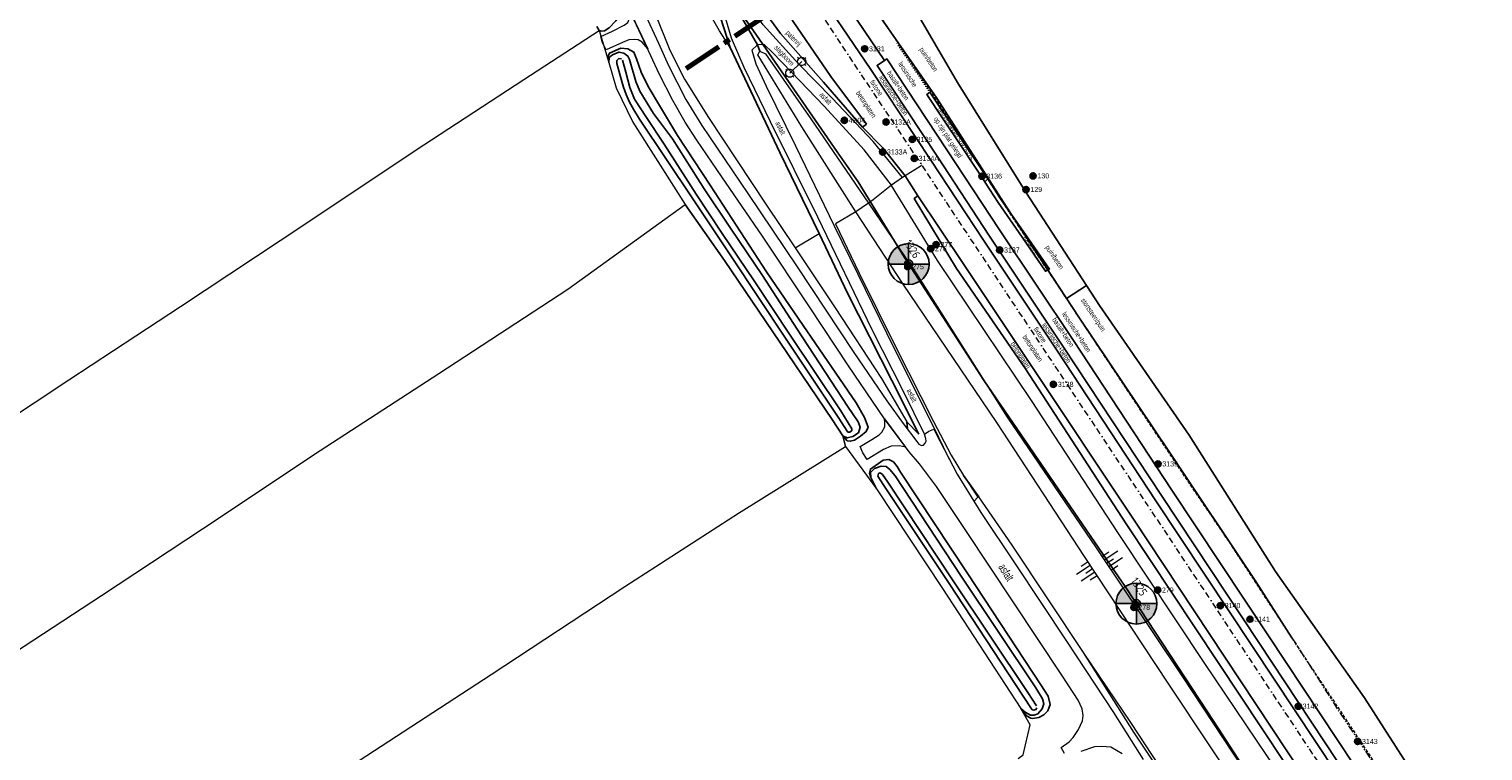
# Model space of a CAD drawing. Header units: metres. Extents: x 62183 to 64287, y 386037 to 390061.
# Tile 7 of 38: x 63347 to 63703, y 386950 to 387127. Entities that reach past the tile are written whole.
import ezdxf
from ezdxf.enums import TextEntityAlignment as Align

# ---------------------------------------------------------------- set-up
doc = ezdxf.new("R2010")
doc.units = ezdxf.units.M
for name, pattern in [('BORDER', [1.75, 0.5, -0.25, 0.5, -0.25, 0, -0.25]), ('CENTER2', [28.575, 19.05, -3.175, 3.175, -3.175]), ('DOT', [0.25, 0, -0.25]), ('HIDDEN', [0.375, 0.25, -0.125]), ('PHANTOM2', [1.25, 0.625, -0.125, 0.125, -0.125, 0.125, -0.125])]:
    doc.linetypes.add(name, pattern=pattern)
doc.layers.get('0').update_dxf_attribs({"linetype": 'CONTINUOUS'})
for name, color, linetype in [('0 @ 0.5', 7, 'CONTINUOUS'), ('0 @ 1', 7, 'CONTINUOUS'), ('0 @ 5', 7, 'CONTINUOUS'), ('BS-BINNENKRUINLIJN-KPN', 253, 'CONTINUOUS'), ('BS-INSTEEK-SLOOT-KPN', 253, 'CONTINUOUS'), ('BS-OVERIG-KPN', 253, 'CONTINUOUS'), ('BS-SCHEIDINGSLIJN-TALUDBEKL', 253, 'CONTINUOUS'), ('BS-STORTSTEENLIJN', 253, 'CONTINUOUS'), ('BS-VLAKAFSLUITING', 253, 'CONTINUOUS'), ('BS-WATERLIJN-KPN', 253, 'CONTINUOUS')]:
    doc.layers.add(name, color=color, linetype=linetype)
for name, color, linetype, lineweight in [('BS-BETONBAND', 253, 'BORDER', 0), ('BS-Boorpunten', 253, 'CONTINUOUS', 25), ('BS-Boorpuntnummer', 253, 'CONTINUOUS', 25), ('BS-Dijkpaal', 2, 'CONTINUOUS', 25), ('BS-Dijkpaalnr', 6, 'CONTINUOUS', 25), ('BS-KANT-KREUKELBERM', 35, 'PHANTOM2', 0), ('BS-KANT-VERHARDING', 253, 'CONTINUOUS', 0), ('BS-KRUINLIJN', 253, 'CONTINUOUS', 0), ('BS-OVERIGE-PUNTEN', 253, 'CONTINUOUS', 0), ('BS-OVERIGE-TEKSTEN', 253, 'CONTINUOUS', 0), ('BS-PAAL-STEEN', 253, 'CONTINUOUS', 0), ('BS-PERKOENRIJ', 203, 'DOT', 5), ('BS-RASTER', 253, 'RASTER', 0), ('BS-TEENLIJN', 11, 'CONTINUOUS', 0), ('BS-TEENSCHOT-GECONSTRUEERD', 1, 'HIDDEN', 13), ('BS-TUSSENBERM', 253, 'CONTINUOUS', 0), ('Plts-Dwarsprofiel', 5, 'CENTER2', 70)]:
    doc.layers.add(name, color=color, linetype=linetype, lineweight=lineweight)
doc.layers.add('THEORETISCHE_NULLIJN', color=125, linetype='CONTINUOUS', plot=False)
doc.styles.add('ISO', font='isocp.shx', dxfattribs={"height": 2.5})
doc.linetypes.add('RASTER', pattern='A,3,-2,[200,RASTER,S=0.75,R=0,X=0,Y=0],-2,3', length=10)

# ---------------------------------------------------------------- blocks, each defined once
blk = doc.blocks.new('81', base_point=(62183.206022, 386036.879328))
at = {"layer": 'BS-OVERIGE-PUNTEN'}
blk.add_polyline3d([(62183.049772, 386036.410578, 0), (62182.924772, 386036.473078, 0), (62182.799772, 386036.598078, 0), (62182.737272, 386036.723078, 0), (62182.706022, 386036.848078, 0), (62182.737272, 386037.035578, 0), (62182.799772, 386037.160578, 0), (62182.924772, 386037.285578, 0), (62183.049772, 386037.348078, 0), (62183.174772, 386037.379328, 0), (62183.237272, 386037.379328, 0), (62183.362272, 386037.348078, 0), (62183.487272, 386037.285578, 0), (62183.612272, 386037.160578, 0), (62183.674772, 386037.035578, 0), (62183.706022, 386036.910578, 0), (62183.674772, 386036.723078, 0), (62183.612272, 386036.598078, 0), (62183.487272, 386036.473078, 0), (62183.362272, 386036.410578, 0), (62183.237272, 386036.379328, 0), (62183.174772, 386036.379328, 0)], close=True, dxfattribs=at)
for points in [[(62182.862272, 386037.223078, 0), (62182.706022, 386037.379328, 0)], [(62183.549772, 386037.223078, 0), (62183.706022, 386037.379328, 0)], [(62182.862272, 386036.535578, 0), (62182.706022, 386036.379328, 0)], [(62183.549772, 386036.535578, 0), (62183.706022, 386036.379328, 0)]]:
    blk.add_polyline3d(points, dxfattribs=at)
blk = doc.blocks.new('dijkpaal')
at = {"layer": 'BS-Dijkpaal'}
h = blk.add_hatch(color=256, dxfattribs=at)
h.paths.add_polyline_path([(0, 0), (0, 1, 0.414214), (-1, 0)])
h.paths.add_polyline_path([(1, 0), (0, 0), (0, -1, 0.414214)])
for p, q in [((0, -1), (0, 1)), ((-1, 0), (1, 0))]:
    blk.add_line(p, q, dxfattribs=at)
blk.add_circle((0, 0), 1, dxfattribs=at)
blk = doc.blocks.new('*U734')
at = {"layer": '0 @ 0.5', "xscale": 0.5, "yscale": 0.5, "zscale": 0.5}
blk.add_blockref('dijkpaal', (63618.168, 386986.444), dxfattribs=at)
at = {"layer": '0 @ 1'}
blk.add_blockref('dijkpaal', (63618.168, 386986.444), dxfattribs=at)
at = {"layer": '0 @ 5', "xscale": 5, "yscale": 5, "zscale": 5}
blk.add_blockref('dijkpaal', (63618.168, 386986.444), dxfattribs=at)
blk = doc.blocks.new('*U735')
at = {"layer": '0 @ 0.5', "xscale": 0.5, "yscale": 0.5, "zscale": 0.5}
blk.add_blockref('dijkpaal', (63562.46, 387069.493), dxfattribs=at)
at = {"layer": '0 @ 1'}
blk.add_blockref('dijkpaal', (63562.46, 387069.493), dxfattribs=at)
at = {"layer": '0 @ 5', "xscale": 5, "yscale": 5, "zscale": 5}
blk.add_blockref('dijkpaal', (63562.46, 387069.493), dxfattribs=at)
blk = doc.blocks.new('S04')
at = {"color": 0}
for p, q in [((-1, 0), (-1, 4.01)), ((1, 0), (1, 4.01)), ((-2.01, 0), (-2.01, 2.01)), ((0, 0), (0, 2.01)), ((2.01, 0), (2.01, 2.01))]:
    blk.add_line(p, q, dxfattribs=at)
blk = doc.blocks.new('punt-boring')
at = {"layer": 'BS-Boorpunten'}
h = blk.add_hatch(color=8, dxfattribs=at)
h.dxf.hatch_style = 1
h.paths.add_polyline_path([(0.01, 1), (-0.87, -0.49), (0.86, -0.51)])
h = blk.add_hatch(color=1, dxfattribs=at)
h.dxf.hatch_style = 1
h.paths.add_polyline_path([(0.01, 1), (-0.87, -0.49), (0.86, -0.51)])
at = {"layer": 'BS-Boorpunten', "color": 8}
blk.add_lwpolyline([(0.01, 1), (-0.87, -0.49), (0.86, -0.51)], close=True, dxfattribs=at)
at = {"layer": 'BS-Boorpunten', "color": 1}
blk.add_lwpolyline([(0.01, 1), (-0.87, -0.49), (0.86, -0.51)], close=True, dxfattribs=at)
at = {"layer": 'BS-Boorpunten', "color": 8}
blk.add_circle((0, 0), 1, dxfattribs=at)
at = {"layer": 'BS-Boorpunten', "color": 1}
blk.add_circle((0, 0), 1, dxfattribs=at)
blk = doc.blocks.new('*U289', base_point=(63591.16, 387087.722))
at = {"layer": 'BS-Boorpunten', "xscale": 1.499999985, "yscale": 1.499999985, "zscale": 1.499999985}
blk.add_blockref('punt-boring', (63591.16, 387087.722), dxfattribs=at)
at = {"layer": 'BS-Boorpuntnummer', "linetype": 'ByBlock', "insert": (63593.28, 387087.722), "char_height": 2.5, "attachment_point": 4}
blk.add_mtext('129', dxfattribs=at)
blk = doc.blocks.new('*U290', base_point=(63592.891, 387091.068))
at = {"layer": 'BS-Boorpunten', "xscale": 1.499999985, "yscale": 1.499999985, "zscale": 1.499999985}
blk.add_blockref('punt-boring', (63592.891, 387091.068), dxfattribs=at)
at = {"layer": 'BS-Boorpuntnummer', "linetype": 'ByBlock', "insert": (63595.011, 387091.068), "char_height": 2.5, "attachment_point": 4}
blk.add_mtext('130', dxfattribs=at)
blk = doc.blocks.new('*U378', base_point=(63562.251, 387068.857))
at = {"layer": 'BS-Boorpunten', "xscale": 1.499999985, "yscale": 1.499999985, "zscale": 1.499999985}
blk.add_blockref('punt-boring', (63562.251, 387068.857), dxfattribs=at)
at = {"layer": 'BS-Boorpuntnummer', "linetype": 'ByBlock', "insert": (63564.371, 387068.857), "char_height": 2.5, "attachment_point": 4}
blk.add_mtext('275', dxfattribs=at)
blk = doc.blocks.new('*U379', base_point=(63567.842, 387073.247))
at = {"layer": 'BS-Boorpunten', "xscale": 1.499999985, "yscale": 1.499999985, "zscale": 1.499999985}
blk.add_blockref('punt-boring', (63567.842, 387073.247), dxfattribs=at)
at = {"layer": 'BS-Boorpuntnummer', "linetype": 'ByBlock', "insert": (63569.962, 387073.247), "char_height": 2.5, "attachment_point": 4}
blk.add_mtext('276', dxfattribs=at)
blk = doc.blocks.new('*U380', base_point=(63569.17, 387074.25))
at = {"layer": 'BS-Boorpunten', "xscale": 1.499999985, "yscale": 1.499999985, "zscale": 1.499999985}
blk.add_blockref('punt-boring', (63569.17, 387074.25), dxfattribs=at)
at = {"layer": 'BS-Boorpuntnummer', "linetype": 'ByBlock', "insert": (63571.29, 387074.25), "char_height": 2.5, "attachment_point": 4}
blk.add_mtext('277', dxfattribs=at)
blk = doc.blocks.new('*U381', base_point=(63617.573, 386985.515))
at = {"layer": 'BS-Boorpunten', "xscale": 1.499999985, "yscale": 1.499999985, "zscale": 1.499999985}
blk.add_blockref('punt-boring', (63617.573, 386985.515), dxfattribs=at)
at = {"layer": 'BS-Boorpuntnummer', "linetype": 'ByBlock', "insert": (63619.693, 386985.515), "char_height": 2.5, "attachment_point": 4}
blk.add_mtext('278', dxfattribs=at)
blk = doc.blocks.new('*U382', base_point=(63623.355, 386989.734))
at = {"layer": 'BS-Boorpunten', "xscale": 1.499999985, "yscale": 1.499999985, "zscale": 1.499999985}
blk.add_blockref('punt-boring', (63623.355, 386989.734), dxfattribs=at)
at = {"layer": 'BS-Boorpuntnummer', "linetype": 'ByBlock', "insert": (63625.475, 386989.734), "char_height": 2.5, "attachment_point": 4}
blk.add_mtext('279', dxfattribs=at)
blk = doc.blocks.new('*U451', base_point=(63551.7, 387122.138))
at = {"layer": 'BS-Boorpunten', "xscale": 1.499999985, "yscale": 1.499999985, "zscale": 1.499999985}
blk.add_blockref('punt-boring', (63551.7, 387122.138), dxfattribs=at)
at = {"layer": 'BS-Boorpuntnummer', "linetype": 'ByBlock', "insert": (63553.82, 387122.138), "char_height": 2.5, "attachment_point": 4}
blk.add_mtext('3131', dxfattribs=at)
blk = doc.blocks.new('*U452', base_point=(63556.936, 387104.235))
at = {"layer": 'BS-Boorpunten', "xscale": 1.499999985, "yscale": 1.499999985, "zscale": 1.499999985}
blk.add_blockref('punt-boring', (63556.936, 387104.235), dxfattribs=at)
at = {"layer": 'BS-Boorpuntnummer', "linetype": 'ByBlock', "insert": (63559.056, 387104.235), "char_height": 2.5, "attachment_point": 4}
blk.add_mtext('3132', dxfattribs=at)
blk = doc.blocks.new('*U453', base_point=(63556.936, 387104.235))
at = {"layer": 'BS-Boorpunten', "xscale": 1.499999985, "yscale": 1.499999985, "zscale": 1.499999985}
blk.add_blockref('punt-boring', (63556.936, 387104.235), dxfattribs=at)
at = {"layer": 'BS-Boorpuntnummer', "linetype": 'ByBlock', "insert": (63559.056, 387104.235), "char_height": 2.5, "attachment_point": 4}
blk.add_mtext('3132A', dxfattribs=at)
blk = doc.blocks.new('*U454', base_point=(63556.075, 387096.909))
at = {"layer": 'BS-Boorpunten', "xscale": 1.499999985, "yscale": 1.499999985, "zscale": 1.499999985}
blk.add_blockref('punt-boring', (63556.075, 387096.909), dxfattribs=at)
at = {"layer": 'BS-Boorpuntnummer', "linetype": 'ByBlock', "insert": (63558.195, 387096.909), "char_height": 2.5, "attachment_point": 4}
blk.add_mtext('3133', dxfattribs=at)
blk = doc.blocks.new('*U455', base_point=(63556.075, 387096.909))
at = {"layer": 'BS-Boorpunten', "xscale": 1.499999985, "yscale": 1.499999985, "zscale": 1.499999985}
blk.add_blockref('punt-boring', (63556.075, 387096.909), dxfattribs=at)
at = {"layer": 'BS-Boorpuntnummer', "linetype": 'ByBlock', "insert": (63558.195, 387096.909), "char_height": 2.5, "attachment_point": 4}
blk.add_mtext('3133A', dxfattribs=at)
blk = doc.blocks.new('*U456', base_point=(63563.84, 387095.338))
at = {"layer": 'BS-Boorpunten', "xscale": 1.499999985, "yscale": 1.499999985, "zscale": 1.499999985}
blk.add_blockref('punt-boring', (63563.84, 387095.338), dxfattribs=at)
at = {"layer": 'BS-Boorpuntnummer', "linetype": 'ByBlock', "insert": (63565.96, 387095.338), "char_height": 2.5, "attachment_point": 4}
blk.add_mtext('3134', dxfattribs=at)
blk = doc.blocks.new('*U457', base_point=(63563.84, 387095.338))
at = {"layer": 'BS-Boorpunten', "xscale": 1.499999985, "yscale": 1.499999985, "zscale": 1.499999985}
blk.add_blockref('punt-boring', (63563.84, 387095.338), dxfattribs=at)
at = {"layer": 'BS-Boorpuntnummer', "linetype": 'ByBlock', "insert": (63565.96, 387095.338), "char_height": 2.5, "attachment_point": 4}
blk.add_mtext('3134A', dxfattribs=at)
blk = doc.blocks.new('*U458', base_point=(63563.33, 387099.978))
at = {"layer": 'BS-Boorpunten', "xscale": 1.499999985, "yscale": 1.499999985, "zscale": 1.499999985}
blk.add_blockref('punt-boring', (63563.33, 387099.978), dxfattribs=at)
at = {"layer": 'BS-Boorpuntnummer', "linetype": 'ByBlock', "insert": (63565.45, 387099.978), "char_height": 2.5, "attachment_point": 4}
blk.add_mtext('3135', dxfattribs=at)
blk = doc.blocks.new('*U459', base_point=(63580.391, 387090.978))
at = {"layer": 'BS-Boorpunten', "xscale": 1.499999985, "yscale": 1.499999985, "zscale": 1.499999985}
blk.add_blockref('punt-boring', (63580.391, 387090.978), dxfattribs=at)
at = {"layer": 'BS-Boorpuntnummer', "linetype": 'ByBlock', "insert": (63582.511, 387090.978), "char_height": 2.5, "attachment_point": 4}
blk.add_mtext('3136', dxfattribs=at)
blk = doc.blocks.new('*U460', base_point=(63584.729, 387072.924))
at = {"layer": 'BS-Boorpunten', "xscale": 1.499999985, "yscale": 1.499999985, "zscale": 1.499999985}
blk.add_blockref('punt-boring', (63584.729, 387072.924), dxfattribs=at)
at = {"layer": 'BS-Boorpuntnummer', "linetype": 'ByBlock', "insert": (63586.849, 387072.924), "char_height": 2.5, "attachment_point": 4}
blk.add_mtext('3137', dxfattribs=at)
blk = doc.blocks.new('*U461', base_point=(63597.882, 387040.06))
at = {"layer": 'BS-Boorpunten', "xscale": 1.499999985, "yscale": 1.499999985, "zscale": 1.499999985}
blk.add_blockref('punt-boring', (63597.882, 387040.06), dxfattribs=at)
at = {"layer": 'BS-Boorpuntnummer', "linetype": 'ByBlock', "insert": (63600.002, 387040.06), "char_height": 2.5, "attachment_point": 4}
blk.add_mtext('3138', dxfattribs=at)
blk = doc.blocks.new('*U462', base_point=(63623.438, 387020.612))
at = {"layer": 'BS-Boorpunten', "xscale": 1.499999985, "yscale": 1.499999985, "zscale": 1.499999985}
blk.add_blockref('punt-boring', (63623.438, 387020.612), dxfattribs=at)
at = {"layer": 'BS-Boorpuntnummer', "linetype": 'ByBlock', "insert": (63625.558, 387020.612), "char_height": 2.5, "attachment_point": 4}
blk.add_mtext('3139', dxfattribs=at)
blk = doc.blocks.new('*U464', base_point=(63638.703, 386985.953))
at = {"layer": 'BS-Boorpunten', "xscale": 1.499999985, "yscale": 1.499999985, "zscale": 1.499999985}
blk.add_blockref('punt-boring', (63638.703, 386985.953), dxfattribs=at)
at = {"layer": 'BS-Boorpuntnummer', "linetype": 'ByBlock', "insert": (63640.823, 386985.953), "char_height": 2.5, "attachment_point": 4}
blk.add_mtext('3140', dxfattribs=at)
blk = doc.blocks.new('*U465', base_point=(63645.922, 386982.634))
at = {"layer": 'BS-Boorpunten', "xscale": 1.499999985, "yscale": 1.499999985, "zscale": 1.499999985}
blk.add_blockref('punt-boring', (63645.922, 386982.634), dxfattribs=at)
at = {"layer": 'BS-Boorpuntnummer', "linetype": 'ByBlock', "insert": (63648.042, 386982.634), "char_height": 2.5, "attachment_point": 4}
blk.add_mtext('3141', dxfattribs=at)
blk = doc.blocks.new('*U466', base_point=(63657.758, 386961.343))
at = {"layer": 'BS-Boorpunten', "xscale": 1.499999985, "yscale": 1.499999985, "zscale": 1.499999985}
blk.add_blockref('punt-boring', (63657.758, 386961.343), dxfattribs=at)
at = {"layer": 'BS-Boorpuntnummer', "linetype": 'ByBlock', "insert": (63659.878, 386961.343), "char_height": 2.5, "attachment_point": 4}
blk.add_mtext('3142', dxfattribs=at)
blk = doc.blocks.new('*U467', base_point=(63672.275, 386952.716))
at = {"layer": 'BS-Boorpunten', "xscale": 1.499999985, "yscale": 1.499999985, "zscale": 1.499999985}
blk.add_blockref('punt-boring', (63672.275, 386952.716), dxfattribs=at)
at = {"layer": 'BS-Boorpuntnummer', "linetype": 'ByBlock', "insert": (63674.395, 386952.716), "char_height": 2.5, "attachment_point": 4}
blk.add_mtext('3143', dxfattribs=at)
blk = doc.blocks.new('*U599', base_point=(63546.726, 387104.636))
at = {"layer": 'BS-Boorpunten', "xscale": 1.499999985, "yscale": 1.499999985, "zscale": 1.499999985}
blk.add_blockref('punt-boring', (63546.726, 387104.636), dxfattribs=at)
at = {"layer": 'BS-Boorpuntnummer', "linetype": 'ByBlock', "insert": (63548.846, 387104.636), "char_height": 2.5, "attachment_point": 4}
blk.add_mtext('4B04', dxfattribs=at)
blk = doc.blocks.new('A$C58CE76E8')
at = {"layer": 'BS-Boorpunten', "xscale": 0.5, "yscale": 0.5, "zscale": 0.5}
for name, p in [('*U451', (63551.7, 387122.138)), ('*U599', (63546.726, 387104.636)), ('*U452', (63556.936, 387104.235)), ('*U453', (63556.936, 387104.235)), ('*U458', (63563.33, 387099.978)), ('*U454', (63556.075, 387096.909)), ('*U455', (63556.075, 387096.909)), ('*U456', (63563.84, 387095.338)), ('*U457', (63563.84, 387095.338)), ('*U459', (63580.391, 387090.978)), ('*U290', (63592.891, 387091.068)), ('*U289', (63591.16, 387087.722)), ('*U379', (63567.842, 387073.247)), ('*U380', (63569.17, 387074.25)), ('*U460', (63584.729, 387072.924)), ('*U378', (63562.251, 387068.857)), ('*U461', (63597.882, 387040.06)), ('*U462', (63623.438, 387020.612)), ('*U382', (63623.355, 386989.734)), ('*U464', (63638.703, 386985.953)), ('*U381', (63617.573, 386985.515)), ('*U465', (63645.922, 386982.634)), ('*U466', (63657.758, 386961.343)), ('*U467', (63672.275, 386952.716))]:
    blk.add_blockref(name, p, dxfattribs=at)
at = {"layer": 'BS-Boorpunten', "color": 253, "xscale": 0.5, "yscale": 0.5, "zscale": 0.5}
for name, p in [('*U451', (63551.7, 387122.138)), ('*U451', (63551.7, 387122.138)), ('*U451', (63551.7, 387122.138)), ('*U599', (63546.726, 387104.636)), ('*U599', (63546.726, 387104.636)), ('*U599', (63546.726, 387104.636)), ('*U452', (63556.936, 387104.235)), ('*U453', (63556.936, 387104.235)), ('*U452', (63556.936, 387104.235)), ('*U453', (63556.936, 387104.235)), ('*U452', (63556.936, 387104.235)), ('*U453', (63556.936, 387104.235)), ('*U458', (63563.33, 387099.978)), ('*U458', (63563.33, 387099.978)), ('*U458', (63563.33, 387099.978)), ('*U454', (63556.075, 387096.909)), ('*U455', (63556.075, 387096.909)), ('*U454', (63556.075, 387096.909)), ('*U455', (63556.075, 387096.909)), ('*U454', (63556.075, 387096.909)), ('*U455', (63556.075, 387096.909)), ('*U456', (63563.84, 387095.338)), ('*U457', (63563.84, 387095.338)), ('*U456', (63563.84, 387095.338)), ('*U457', (63563.84, 387095.338)), ('*U456', (63563.84, 387095.338)), ('*U457', (63563.84, 387095.338)), ('*U459', (63580.391, 387090.978)), ('*U459', (63580.391, 387090.978)), ('*U459', (63580.391, 387090.978)), ('*U290', (63592.891, 387091.068)), ('*U290', (63592.891, 387091.068)), ('*U290', (63592.891, 387091.068)), ('*U289', (63591.16, 387087.722)), ('*U289', (63591.16, 387087.722)), ('*U289', (63591.16, 387087.722)), ('*U379', (63567.842, 387073.247)), ('*U379', (63567.842, 387073.247)), ('*U379', (63567.842, 387073.247)), ('*U380', (63569.17, 387074.25)), ('*U380', (63569.17, 387074.25)), ('*U380', (63569.17, 387074.25)), ('*U460', (63584.729, 387072.924)), ('*U460', (63584.729, 387072.924)), ('*U460', (63584.729, 387072.924)), ('*U378', (63562.251, 387068.857)), ('*U378', (63562.251, 387068.857)), ('*U378', (63562.251, 387068.857)), ('*U461', (63597.882, 387040.06)), ('*U461', (63597.882, 387040.06)), ('*U461', (63597.882, 387040.06)), ('*U462', (63623.438, 387020.612)), ('*U462', (63623.438, 387020.612)), ('*U462', (63623.438, 387020.612)), ('*U382', (63623.355, 386989.734)), ('*U382', (63623.355, 386989.734)), ('*U382', (63623.355, 386989.734)), ('*U464', (63638.703, 386985.953)), ('*U464', (63638.703, 386985.953)), ('*U464', (63638.703, 386985.953)), ('*U381', (63617.573, 386985.515)), ('*U381', (63617.573, 386985.515)), ('*U381', (63617.573, 386985.515)), ('*U465', (63645.922, 386982.634)), ('*U465', (63645.922, 386982.634)), ('*U465', (63645.922, 386982.634)), ('*U466', (63657.758, 386961.343)), ('*U466', (63657.758, 386961.343)), ('*U466', (63657.758, 386961.343)), ('*U467', (63672.275, 386952.716)), ('*U467', (63672.275, 386952.716)), ('*U467', (63672.275, 386952.716))]:
    blk.add_blockref(name, p, dxfattribs=at)
at = {"layer": 'BS-Boorpuntnummer', "color": 8, "xscale": 0.7499999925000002, "yscale": 0.7499999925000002, "zscale": 0.7499999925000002}
for p in [(63551.7, 387122.138), (63546.726, 387104.636), (63556.936, 387104.235), (63556.936, 387104.235), (63563.33, 387099.978), (63556.075, 387096.909), (63556.075, 387096.909), (63563.84, 387095.338), (63563.84, 387095.338), (63580.391, 387090.978), (63592.891, 387091.068), (63591.16, 387087.722), (63567.842, 387073.247), (63569.17, 387074.25), (63584.729, 387072.924), (63562.251, 387068.857), (63597.882, 387040.06), (63623.438, 387020.612), (63623.355, 386989.734), (63638.703, 386985.953), (63617.573, 386985.515), (63645.922, 386982.634), (63657.758, 386961.343), (63672.275, 386952.716)]:
    blk.add_blockref('punt-boring', p, dxfattribs=at)
at = {"layer": 'BS-Boorpuntnummer', "color": 8, "char_height": 1.25, "attachment_point": 4}
for s, insert in [('3131', (63552.76, 387122.138)), ('4B04', (63547.786, 387104.636)), ('3132A', (63557.996, 387104.235)), ('3132', (63557.996, 387104.235)), ('3135', (63564.39, 387099.978)), ('3133A', (63557.135, 387096.909)), ('3133', (63557.135, 387096.909)), ('3134A', (63564.9, 387095.338)), ('3134', (63564.9, 387095.338)), ('3136', (63581.451, 387090.978)), ('130', (63593.951, 387091.068)), ('129', (63592.22, 387087.722)), ('276', (63568.902, 387073.247)), ('277', (63570.23, 387074.25)), ('3137', (63585.789, 387072.924)), ('275', (63563.311, 387068.857)), ('3138', (63598.942, 387040.06)), ('3139', (63624.498, 387020.612)), ('279', (63624.415, 386989.734)), ('3140', (63639.763, 386985.953)), ('278', (63618.633, 386985.515)), ('3141', (63646.982, 386982.634)), ('3142', (63658.818, 386961.343)), ('3143', (63673.335, 386952.716))]:
    blk.add_mtext(s, dxfattribs=dict(at, insert=insert))

msp = doc.modelspace()

# ---------------------------------------------------------------- linework, layer by layer
at = {"layer": 'BS-BETONBAND', "ltscale": 3, "flags": 128}
msp.add_lwpolyline([(64053.38, 386359.57), (64029.26, 386396.03), (64013.92, 386419.06), (63985.36, 386461.96), (63958.34, 386502.82), (63933.29, 386540.39), (63903.95, 386584.64), (63874.76, 386628.61), (63847.8, 386668.96), (63823.13, 386706.02), (63787.95, 386759.09), (63758.88, 386802.99), (63738.44, 386833.59), (63720.68, 386860.3), (63694.31, 386900.08), (63670.21, 386936.29), (63644.6, 386974.85), (63621.05, 387010.35), (63596.58, 387047.1), (63578.75, 387073.96), (63565.69, 387093.73), (63550.96, 387115.74), (63536.01, 387138.31), (63531.43, 387146.3), (63528.59, 387151.84), (63525.81, 387156.96), (63515.55, 387172.29), (63497.92, 387198.86), (63486.07, 387216.58)], dxfattribs=at)
at = {"layer": 'BS-BINNENKRUINLIJN-KPN'}
for points in [[(63486.16, 387127.56), (63486.78, 387126.64), (63487.25, 387126.44), (63488.09, 387126.58), (63489.19, 387127.3), (63490.84, 387128.98), (63491.54, 387130.26), (63491.34, 387132.18), (63490.3, 387134.08), (63476.51, 387155.77), (63466.93, 387169.14), (63465.29, 387170.73), (63464.29, 387171.28), (63462.76, 387171.3), (63461.41, 387170.74), (63460.08, 387169.81), (63459.8, 387168.83), (63460.13, 387167.99)], [(63546.36, 387027.44), (63547.42, 387026.24), (63548.16, 387026.15), (63549.18, 387026.39), (63550.71, 387027.41), (63552.07, 387028.5), (63552.56, 387029.58), (63551.67, 387031.95), (63549.65, 387035.59), (63536.66, 387054.43), (63527.66, 387067.58), (63513.92, 387088.79), (63505.9, 387100.97), (63501.74, 387107.9), (63498.77, 387112.93), (63497.03, 387116.39), (63495.89, 387119.73), (63495.25, 387121.36), (63493.8, 387122.11), (63492.04, 387122.27), (63489.29, 387121.11), (63488.94, 387120.31), (63489.15, 387118.83)], [(63589.92, 386960.77), (63591.28, 386958.99), (63592.3, 386958.41), (63592.74, 386958.37), (63594.26, 386958.56), (63595.5, 386959.23), (63596.51, 386960.22), (63597.08, 386961.79), (63596.61, 386963.77), (63594.8, 386966.56), (63576.9, 386993.74), (63560.48, 387018.59), (63559.67, 387019.96), (63558.74, 387021.08), (63557.62, 387021.68), (63556.21, 387021.53), (63553.12, 387019.36), (63552.87, 387018.36), (63553.17, 387017.26)]]:
    msp.add_lwpolyline(points, dxfattribs=at)
at = {"layer": 'BS-INSTEEK-SLOOT-KPN'}
for points in [[(63507.8, 387084.09), (63517.4, 387070.35), (63530.91, 387050.4), (63543.77, 387031.44), (63546.36, 387027.44), (63547.45, 387026.97), (63548.79, 387027.32), (63550.15, 387028.24), (63550.6, 387029.56), (63550.12, 387030.93), (63547.46, 387034.71), (63535.19, 387053.54), (63526.67, 387066.71), (63518.86, 387078.3), (63512.48, 387087.87), (63504.66, 387100.12), (63500.04, 387106.34), (63496.71, 387111.75), (63495.72, 387114.12), (63494.14, 387119.49), (63493.79, 387120.37), (63492.78, 387121.11), (63491.58, 387121.34), (63489.99, 387120.71), (63489.2, 387120.04), (63489.15, 387118.83)], [(63589.92, 386960.77), (63590.96, 386959.88), (63592.22, 386959.15), (63593.15, 386959.15), (63594.09, 386959.5), (63595.12, 386960.73), (63595.48, 386961.95), (63595.21, 386963.12), (63593.59, 386965.81), (63575.28, 386993.18), (63559.14, 387017.69), (63557.87, 387019.24), (63556.96, 387019.95), (63555.75, 387020.06), (63554.11, 387019.49), (63553.16, 387018.52), (63553.17, 387017.26), (63554.56, 387014.54)]]:
    msp.add_lwpolyline(points, dxfattribs=at)
at = {"layer": 'BS-KANT-KREUKELBERM', "ltscale": 3}
msp.add_lwpolyline([(63656.19, 386978.1), (63667.98, 386959.67), (63688.03, 386929.65), (63708.49, 386898.44), (63730.36, 386864.72), (63746.35, 386840.2), (63769.05, 386807.21), (63790.73, 386774.39), (63812.67, 386742.17), (63830.18, 386715.68), (63858.14, 386673.38), (63873.84, 386650.09), (63890.87, 386624.77), (63909.72, 386595.9), (63936.35, 386556.4), (63958.56, 386521.44), (63985.77, 386480.39), (64016.41, 386434.82), (64044.27, 386392.2), (64060.26, 386364.14), (64065.74, 386355.34)], dxfattribs=at)
at = {"layer": 'BS-KANT-VERHARDING'}
for points in [[(63561, 387090.63), (63560.98, 387090.65), (63553.75, 387099.48), (63543.78, 387110.07), (63535.63, 387118.37), (63526.9, 387127.98), (63521.74, 387135.27), (63517.87, 387143.04), (63514.75, 387150.18), (63510.6, 387158.66), (63504.84, 387171.57), (63498.73, 387185.01), (63490.72, 387202.83), (63485.39, 387214.45), (63484.78, 387215.73), (63481.03, 387223.68), (63477.64, 387222.15)], [(63566.32, 387027.88), (63561.21, 387038.34), (63553.57, 387053.38), (63540.21, 387080.95), (63528.69, 387104.26), (63522.22, 387117.61), (63519.16, 387124.73), (63517.09, 387131.7)], [(63558.26, 387088.74), (63558.25, 387088.75), (63551.59, 387097.47), (63541.81, 387108.15), (63533.77, 387116.47), (63529.19, 387121.21), (63527.09, 387123.2), (63525.46, 387123.11), (63524.07, 387121.79), (63525.05, 387118.43), (63527.57, 387113.02), (63534.79, 387098.43), (63544.15, 387079.01), (63550.03, 387067.05), (63558.85, 387049.04), (63568.62, 387029.54), (63572.05, 387022.46), (63572.36, 387021.81)], [(63560.98, 387090.65), (63558.25, 387088.75)]]:
    msp.add_lwpolyline(points, dxfattribs=at)
for points in [[(63498.65, 387122.16, 1.61), (63497.3, 387123.77, 1.56), (63496.3, 387124.3, 1.53), (63495.45, 387124.46, 1.45), (63494.05, 387124.31, 1.29), (63492.46, 387123.67, 1.1), (63488.51, 387121.89, 0.57), (63487.6, 387123.63, 0.51), (63487.14, 387125.17, 0.52), (63490.03, 387126.49, 0.97), (63492.86, 387127.9, 1.36), (63493.79, 387128.58, 1.49), (63494.2, 387129.61, 1.54), (63494.22, 387130.44, 1.56), (63494.16, 387131.58, 1.61)], [(63561.72, 387024.68, 1.6), (63560.22, 387025.06, 1.51), (63558.19, 387024.96, 1.4), (63556.28, 387024.16, 1.19), (63552.34, 387021.71, 0.65), (63551.26, 387023.29, 0.66), (63550.63, 387024.87, 0.68), (63553.43, 387026.58, 1.07), (63555.24, 387027.74, 1.28), (63555.91, 387028.37, 1.35), (63556.6, 387029.67, 1.47), (63556.59, 387030.78, 1.51), (63556.52, 387031.67, 1.58)]]:
    msp.add_polyline3d(points, close=True, dxfattribs=at)
for points in [[(63600.58, 386949.79, 1.2), (63599.74, 386951.22, 1.18), (63601.68, 386952.66, 1.28), (63602.73, 386953.71, 1.32), (63603.98, 386955.67, 1.4), (63605.01, 386957.75, 1.48), (63605.17, 386959.05, 1.51), (63604.89, 386960.74, 1.56), (63603.93, 386962.84, 1.57), (63600.08, 386968.71, 1.58), (63588.02, 386986.87, 1.58), (63576.41, 387004.34, 1.58), (63569.27, 387015.05, 1.59), (63565.14, 387020.59, 1.57), (63562.57, 387023.53, 1.57), (63556.52, 387031.67, 1.58), (63547.74, 387044.59, 1.56), (63538.19, 387059.01, 1.58), (63526.67, 387076.33, 1.57), (63516.76, 387090.82, 1.54), (63510.68, 387099.77, 1.52), (63507.8, 387104.16, 1.55), (63504.76, 387109.46, 1.56), (63501.43, 387116.01, 1.56), (63499.39, 387120.44, 1.6), (63494.16, 387131.58, 1.61)], [(63498.12, 387130.39, 1.66), (63501.29, 387123.54, 1.64), (63503.7, 387118.07, 1.63), (63507.98, 387109.76, 1.62), (63511.84, 387103.37, 1.62), (63523.16, 387086.72, 1.62), (63535.18, 387068.85, 1.66), (63549.08, 387047.88, 1.66), (63557.11, 387036.01, 1.66), (63561.09, 387030.49, 1.64), (63564.47, 387026.09, 1.63), (63564.97, 387025.46, 1.62), (63565.58, 387025.15, 1.62), (63566.1, 387025.22, 1.64), (63566.52, 387025.71, 1.66), (63566.72, 387026.15, 1.67), (63566.67, 387026.86, 1.69), (63566.32, 387027.88, 1.65), (63567.43, 387028.61, 1.69), (63568.65, 387029.11, 1.7), (63570.05, 387026.22, 1.72), (63574.29, 387018.11, 1.69), (63580.11, 387008.74, 1.71), (63588.52, 386996.18, 1.71), (63601.09, 386977.29, 1.71), (63612.53, 386959.81, 1.69), (63619.85, 386948.3, 1.68)], [(63614.67, 386949.72, 1.6), (63611.89, 386951.3, 1.57), (63609.59, 386951.51, 1.51), (63607.89, 386951.37, 1.44), (63604.61, 386950.3, 1.31)]]:
    msp.add_polyline3d(points, dxfattribs=at)
at = {"layer": 'BS-KRUINLIJN'}
for points in [[(63518.8, 387122.46), (63516.19, 387126.51), (63513.24, 387131.66), (63507.76, 387144.4), (63497.4, 387160.18), (63479.07, 387188.13), (63456.32, 387222.24), (63444.62, 387239.42), (63432.85, 387257.35), (63418.9, 387279.76), (63404.3, 387300.85), (63384.39, 387330.17), (63366.27, 387358.11), (63347.34, 387386.63), (63330.12, 387412.61), (63312.83, 387438.55), (63295.84, 387463.86), (63276.32, 387493.44), (63261.86, 387514.71), (63243.47, 387543.06), (63222.22, 387574.84), (63204.67, 387601.58), (63186.25, 387629.96)], [(63525.57, 387120.63), (63526.04, 387121.53), (63527.41, 387120.93)], [(63646.51, 386936.11), (63625.89, 386967.02), (63605.43, 386997.99), (63583.99, 387030.74), (63561.11, 387064.57), (63549.55, 387082.29), (63536.31, 387103.08), (63525.57, 387120.63)], [(63527.41, 387120.93), (63538.53, 387105.02), (63552.6, 387084.37), (63564.4, 387067.07), (63586.58, 387032.05), (63608.32, 387000.1), (63629.3, 386968.75), (63649.31, 386938.35)]]:
    msp.add_lwpolyline(points, dxfattribs=at)
at = {"layer": 'BS-OVERIG-KPN'}
msp.add_lwpolyline([(63546.36, 387027.44), (63547.03, 387024.91)], dxfattribs=at)
at = {"layer": 'BS-PERKOENRIJ', "ltscale": 2, "flags": 128}
msp.add_lwpolyline([(63567.64, 387111.5), (63564.6, 387116.1), (63559.32, 387123.92)], dxfattribs=at)
at = {"layer": 'BS-RASTER', "flags": 128}
for points in [[(63534.72, 387073.48), (63540.57, 387076.95), (63531.02, 387096.62), (63518.78, 387122.45), (63515.67, 387132.06), (63513.66, 387141.05), (63511.77, 387146.86), (63503.43, 387165.18), (63498.1, 387177.26), (63495.33, 387183.09), (63482.56, 387202.57), (63466.14, 387227.91), (63454, 387246.35), (63442.65, 387263.34), (63427.74, 387285.2), (63418.28, 387298.02), (63416.84, 387297.4), (63411.25, 387305.33)], [(63317.77, 387015.2), (63331.81, 387024.45), (63357.05, 387041.21), (63384.35, 387059.12), (63414.73, 387079.24), (63441.78, 387097.27), (63468.35, 387114.64), (63486.78, 387126.64), (63489.15, 387118.83)], [(63489.15, 387118.83), (63490.93, 387112.6), (63494.97, 387104.23), (63507.8, 387084.09)], [(63533.39, 387116.18), (63536.31, 387119.05)], [(63565.69, 387093.73), (63565.27, 387093.35), (63561.61, 387091.08)], [(63560.98, 387090.65), (63558.25, 387088.75)], [(63561.61, 387091.08), (63560.98, 387090.65)], [(63558.25, 387088.75), (63553.79, 387085.19), (63552.6, 387084.37)], [(63343.78, 386974.52), (63365.01, 386988.43), (63393.81, 387007.46), (63416.93, 387022.85), (63447.55, 387042.73), (63479.09, 387063.37), (63507.8, 387084.09)], [(63552.6, 387084.37), (63549.55, 387082.29), (63544.57, 387079.3), (63550.36, 387067.27), (63559.35, 387049.2), (63568.52, 387030.95), (63572.85, 387022.78), (63575.91, 387017.78), (63579.38, 387012.48)], [(63380.74, 386916.71), (63402.62, 386931.33), (63429.95, 386949.31), (63460.34, 386969.13), (63493.01, 386990.6), (63520.85, 387008.58), (63547.03, 387024.91), (63554.56, 387014.54)], [(63554.56, 387014.54), (63570.75, 386990.13), (63589.92, 386960.77)], [(63617.55, 386954.97), (63605.21, 386974.51), (63605.21, 386974.52)], [(63589.21, 386948.55), (63590.5, 386949.43), (63592.17, 386956.81), (63589.92, 386960.77)], [(63795.69, 386686.74), (63780.72, 386709.29), (63764.41, 386733.78), (63746.13, 386761.22), (63725.48, 386792.49), (63709.68, 386816.15), (63698.69, 386832.76), (63686.2, 386851.57), (63670.37, 386875.28), (63650.92, 386904.72), (63633.75, 386930.65), (63617.55, 386954.97)]]:
    msp.add_lwpolyline(points, dxfattribs=at)
at = {"layer": 'BS-SCHEIDINGSLIJN-TALUDBEKL'}
for points in [[(63484.78, 387215.73), (63485.02, 387215.85), (63488.54, 387208.51), (63492.69, 387199.21), (63499.08, 387185.02), (63501.64, 387181.34), (63511.84, 387165.9), (63524.09, 387146.51), (63534.24, 387128.86), (63543.42, 387115.35), (63552.11, 387103.69)], [(63556.57, 387119.29), (63541.45, 387141.59), (63529.55, 387159.42), (63519.42, 387174.75), (63502.17, 387201.04), (63492.39, 387215.89)], [(63666.61, 386932.79), (63639.83, 386973.31), (63617.31, 387007.34), (63592.44, 387044.65), (63575.61, 387069.91), (63564.69, 387086.18), (63561.61, 387091.08), (63556.12, 387097.91), (63551.19, 387103.01), (63541.66, 387113.99), (63531.14, 387125.9), (63524.65, 387134.81), (63519.94, 387144.29), (63515.9, 387152.89), (63510.24, 387164.66), (63501.64, 387181.34)], [(63503.44, 387165.19), (63511.79, 387146.87), (63513.68, 387141.05), (63515.69, 387132.06), (63518.8, 387122.46), (63531.03, 387096.63), (63540.57, 387076.95), (63547.46, 387062.35), (63558.34, 387041.04), (63564.96, 387027.9)], [(63538.13, 387139.36), (63553.24, 387117.07), (63567.89, 387094.88), (63580.77, 387075.31), (63598.86, 387048.2), (63622.93, 387011.62), (63646.59, 386975.95), (63672.23, 386937.21)], [(63675.76, 386940.39), (63650.51, 386978.54), (63626.85, 387014.22), (63602.77, 387050.79), (63584.69, 387077.9), (63571.81, 387097.47), (63557.15, 387119.68), (63556.57, 387119.29), (63554.74, 387118.07), (63569.39, 387095.88), (63582.27, 387076.3), (63600.36, 387049.19), (63624.43, 387012.62), (63648.09, 386976.94), (63673.72, 386938.2)], [(63581.07, 387089.59), (63575.36, 387098.27), (63570.71, 387105.19), (63566.9, 387110.96), (63567.64, 387111.5)], [(63567.64, 387111.5), (63581.86, 387090.36)], [(63551.19, 387103.01), (63552.11, 387103.69)], [(63596.88, 387068.21), (63595.91, 387067.72), (63590.21, 387076.1), (63584.31, 387084.57), (63581.14, 387089.44), (63581.07, 387089.59), (63581.86, 387090.36)], [(63581.86, 387090.36), (63584.91, 387085.47), (63591.06, 387076.71), (63596.88, 387068.21)], [(63665.02, 386931.62), (63638.16, 386972.06), (63615.65, 387005.93), (63591.05, 387043.84), (63574.17, 387068.39), (63563.82, 387085.51), (63564.69, 387086.18)], [(63579.64, 387012.59), (63575.91, 387017.78)]]:
    msp.add_lwpolyline(points, dxfattribs=at)
at = {"layer": 'BS-STORTSTEENLIJN'}
for points in [[(63519.95, 387241.33), (63518.71, 387237.28), (63508.69, 387228.94), (63510.48, 387219.43), (63508.94, 387214.71), (63525.6, 387190.15), (63542.78, 387165.2), (63559.54, 387139.43), (63574.42, 387113.89), (63591.28, 387086.87), (63609.14, 387059.34), (63631.06, 387027.65), (63652.17, 386994.33), (63673.94, 386963.39), (63693.92, 386932.28)], [(63656.19, 386978.1), (63647.4, 386991.85), (63626.1, 387023.7), (63604.09, 387056.49), (63586.37, 387083.53), (63569.37, 387110.04), (63554.32, 387131.56), (63539.61, 387153.13), (63522.82, 387177.22), (63509.55, 387195.19), (63497.63, 387212.47), (63492.39, 387215.89)], [(63605.94, 387064.26), (63601.08, 387061.05)]]:
    msp.add_lwpolyline(points, dxfattribs=at)
at = {"layer": 'BS-TEENLIJN'}
for points in [[(63358.28, 387345.91), (63376.94, 387318.03), (63393.45, 387293.68), (63403.83, 387277.75), (63417.65, 387257.3), (63433.14, 387233.28), (63449.44, 387209.06), (63449.5, 387209.07), (63465.23, 387185.33), (63482.48, 387159.57), (63495.94, 387138.97), (63500.38, 387130.93), (63504.02, 387121.8), (63507.67, 387114.71), (63513.52, 387105.34), (63527.53, 387084.13), (63534.72, 387073.48), (63544.47, 387058.77), (63555.81, 387041.49), (63562.05, 387030.93), (63564.96, 387027.9)], [(63634.27, 386930.79), (63616.8, 386957.4), (63605.21, 386974.52), (63587.77, 387000.7), (63579.64, 387012.59)]]:
    msp.add_lwpolyline(points, dxfattribs=at)
at = {"layer": 'BS-TEENSCHOT-GECONSTRUEERD', "ltscale": 3, "flags": 128}
msp.add_lwpolyline([(63806.32, 386751.21), (63768.15, 386809.24), (63750.98, 386835.41), (63730.22, 386866.64), (63696.18, 386918.29), (63679.75, 386942.63), (63656.19, 386978.1), (63640.6, 387001.96), (63630.58, 387016.69), (63606.12, 387053.44), (63585.15, 387085.14), (63569.06, 387110), (63554.51, 387131.62), (63530.2, 387167.84), (63523.51, 387177.63), (63506.19, 387203.69), (63493.81, 387222.3), (63493.76, 387222.93), (63493.89, 387223.47), (63494.23, 387223.91), (63509.63, 387233.83), (63519.74, 387240.35), (63524.05, 387243.64), (63525.05, 387245.02), (63525.38, 387246.4), (63525.43, 387247.78), (63525.13, 387249.81), (63515.08, 387273.45), (63511.89, 387279.9), (63509.79, 387284.91), (63508.19, 387287.64), (63505.81, 387289.54), (63502.57, 387290.59), (63499.38, 387290.92), (63497.58, 387290.6), (63495.29, 387288.97), (63493.77, 387287.16), (63492.77, 387284.16), (63492.33, 387280.51), (63494.39, 387276.45), (63496.96, 387273.64), (63498.96, 387272.12), (63500.35, 387271.25), (63501.1, 387270.78), (63502.43, 387269.35), (63505.85, 387261.13), (63509.01, 387254.01), (63508.91, 387252.38), (63485.61, 387237.43), (63485.4, 387237.29)], dxfattribs=at)
at = {"layer": 'BS-TUSSENBERM'}
msp.add_lwpolyline([(63655.08, 386941.76), (63634.91, 386971.78), (63613.82, 387003.55), (63592.53, 387036.08), (63569.52, 387070.38), (63558.26, 387088.74)], dxfattribs=at)
at = {"layer": 'BS-VLAKAFSLUITING'}
for points in [[(63513.68, 387141.05), (63514.54, 387142.12), (63525.46, 387123.11), (63526.04, 387121.53)], [(63562.05, 387030.93), (63562.17, 387029.09)], [(63579.38, 387012.48), (63578.43, 387011.44)]]:
    msp.add_lwpolyline(points, dxfattribs=at)
at = {"layer": 'BS-WATERLIJN-KPN'}
for points in [[(63492.43, 387119.38), (63493.26, 387116.39), (63494.23, 387112.7), (63495.44, 387109.82), (63498.34, 387105.38), (63502.65, 387098.85), (63510.49, 387086.61), (63516.87, 387077), (63524.71, 387065.41), (63533.5, 387052.09), (63545.85, 387033.6), (63548.53, 387029.17), (63548.55, 387028.76), (63548.06, 387028.35), (63547.59, 387028.39), (63545.19, 387032.08), (63532.37, 387051.37), (63519.15, 387071.27), (63509.7, 387085.41), (63496.66, 387104.95), (63495.21, 387107.21), (63494.06, 387109.22), (63493.36, 387110.94), (63492.74, 387112.78), (63492.34, 387114.13), (63491.07, 387118.54), (63491.12, 387119.31), (63491.56, 387119.74), (63492.21, 387119.69)], [(63593.69, 386961.44), (63591.57, 386964.68), (63573.33, 386991.98), (63557.39, 387016.14), (63556.09, 387018.02), (63555.45, 387018.41), (63555.08, 387018.23), (63554.93, 387017.65), (63556.21, 387015.54), (63572.34, 386991.33), (63590.49, 386963.81), (63592.69, 386960.49), (63593.1, 386960.34), (63593.6, 386960.5), (63593.84, 386960.92)]]:
    msp.add_lwpolyline(points, dxfattribs=at)
at = {"layer": 'Plts-Dwarsprofiel', "ltscale": 0.5}
msp.add_line((63508.06, 387117.36), (63627.74, 387196.79), dxfattribs=at)
at = {"layer": 'THEORETISCHE_NULLIJN'}
msp.add_lwpolyline([(63665.68, 386913.5), (63637.09, 386957.6), (63615.57, 386990.41), (63609, 387000), (63580.94, 387040.97), (63561.44, 387071.06), (63550.14, 387089.61), (63544.98, 387096.98), (63524.49, 387126.51), (63509.39, 387148.1), (63500.16, 387162.76), (63490.79, 387177.69), (63477.69, 387197.41), (63459.54, 387224.82), (63444.74, 387247), (63430.66, 387268.47), (63421.18, 387282.79), (63405.9, 387304.8), (63388.02, 387330.8), (63369.03, 387358.99)], dxfattribs=at)

# ---------------------------------------------------------------- block references
for name in ['*U735', '*U734']:
    msp.add_blockref(name, (0, 0))
at = {"layer": 'BS-Boorpunten', "color": 253}
msp.add_blockref('A$C58CE76E8', (0, 0), dxfattribs=at)
at = {"layer": 'BS-KRUINLIJN'}
for p, rotation in [((63610.86, 386996.31), 303.7813270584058), ((63607.44, 386994.95), 123.4490627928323)]:
    msp.add_blockref('S04', p, dxfattribs=dict(at, rotation=rotation))
at = {"layer": 'BS-PAAL-STEEN', "xscale": 2, "yscale": 2, "zscale": 2}
for p in [(63536.31, 387119.05), (63533.39, 387116.18)]:
    msp.add_blockref('81', p, dxfattribs=at)

# ---------------------------------------------------------------- texts
at = {"layer": 'BS-Dijkpaalnr', "style": 'ISO'}
for s, rotation, p in [('1326', 302.9652, (63561.26, 387074.59)), ('1325', 303.7043, (63616.68, 386991.98))]:
    msp.add_text(s, height=2, rotation=rotation, dxfattribs=at).set_placement(p)
at = {"layer": 'BS-OVERIGE-TEKSTEN', "width": 0.68}
for s, height, rotation, p in [('palenrij', 1.25, 314.0053, (63534.2, 387124.59)), ('slagboom', 1.25, 313.228, (63531.93, 387120.41)), ('puin/beton', 1.25, 303.8712, (63567.22, 387119.48)), ('lessinische', 1.25, 302.6609, (63562.27, 387115.9)), ('fixtone', 1.25, 303.5234, (63554.6, 387112.62)), ('lessinische+beton', 1.25, 303.8261, (63558.77, 387110.75)), ('basalt+beton', 1.25, 303.8261, (63559.91, 387113.17)), ('asfalt', 1.25, 312.5143, (63542.15, 387110.02)), ('betonplaten', 1.25, 303.5356, (63551.94, 387108.48)), ('asfalt', 1.25, 296.2959, (63531.13, 387102.75)), ('op zijn plat gelegd', 1.25, 302.6609, (63571.98, 387100.43)), ('betonblokken 50x75x15', 1.25, 302.6609, (63573.94, 387101.37)), ('basalton', 1.25, 303.8712, (63592.39, 387074.01)), ('puin/beton', 1.25, 303.8712, (63598.03, 387071.09)), ('stortsteen/puin', 1.25, 303.8712, (63607.49, 387057.01)), ('fixtone', 1.25, 303.6508, (63594.61, 387052.18)), ('lessinische+beton', 1.25, 303.5994, (63598.68, 387050.25)), ('basalt+beton', 1.25, 303.3562, (63600.28, 387052.83)), ('lessinische+beton', 1.25, 303.3562, (63603.53, 387052.88)), ('betonplaten', 1.25, 302.9746, (63589.71, 387047.13)), ('betonplaten', 1.25, 303.6819, (63592.67, 387048.81)), ('asfalt', 1.25, 296.6379, (63563.26, 387037.37)), ('asfalt', 2, 302.0633, (63586.34, 386994.1))]:
    msp.add_text(s, height=height, rotation=rotation, dxfattribs=at).set_placement(p, align=Align.MIDDLE)

doc.saveas('drawing.dxf')
